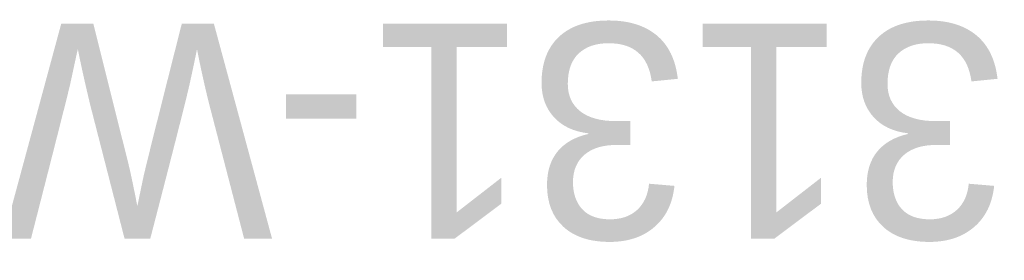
# Model space of a CAD drawing. Header units: millimetres. Extents: x -1073 to 6837, y -174 to 891.
# Tile 1 of 6: x -1073 to -270, y 695 to 891. Entities that reach past the tile are written whole.
import ezdxf
from ezdxf.enums import TextEntityAlignment as Align

# ---------------------------------------------------------------- set-up
doc = ezdxf.new("R2018")
doc.units = ezdxf.units.MM
doc.header["$LTSCALE"] = 2.5
doc.layers.add('Обозначение (ГОСТ)', color=7, linetype='Continuous', lineweight=25)
doc.layers.add('Эскизная геометрия (ГОСТ)', color=7, linetype='Continuous', lineweight=50)

# ---------------------------------------------------------------- blocks, each defined once
blk = doc.blocks.new('ГОСТ - Доп. графы 3')
at = {"layer": 'Эскизная геометрия (ГОСТ)'}
for p, q in [((0, 0), (70, 0)), ((70, 0), (70, -14)), ((70, -14), (0, -14))]:
    blk.add_line(p, q, dxfattribs=at)
at = {"layer": 'Обозначение (ГОСТ)', "lineweight": 30}
blk.add_attdef('ОБОЗНАЧЕНИЕ', text='', height=5, rotation=180, dxfattribs=at).set_placement((34.94, -6.97), align=Align.MIDDLE_CENTER)

msp = doc.modelspace()

# ---------------------------------------------------------------- block references
ref = msp.add_blockref('ГОСТ - Доп. графы 3', (50, 730), dxfattribs=dict(xscale=2.5, yscale=2.5, zscale=2.5))
lines = msp.add_mtext('CB-3131-W', dxfattribs={"layer": 'Обозначение (ГОСТ)', "insert": (137.355, 712.581), "char_height": 175.3121, "attachment_point": 1, "rotation": 180})
ref.add_attrib('ОБОЗНАЧЕНИЕ', '', (137.355, 712.581)).embed_mtext(lines)

doc.saveas('drawing.dxf')
